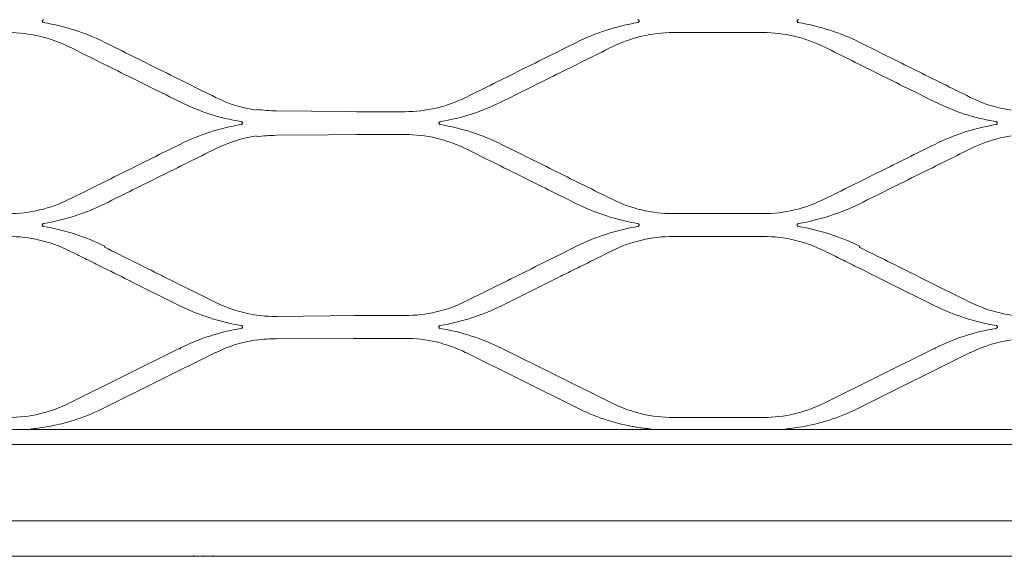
# Model space of a CAD drawing. Header units: millimetres. Extents: x -367720 to -162733, y 309172 to 337444.
# Tile 115 of 256: x -363309 to -363112, y 327020 to 327127. Entities that reach past the tile are written whole.
import ezdxf

# ---------------------------------------------------------------- set-up
doc = ezdxf.new("R2010")
doc.units = ezdxf.units.MM
doc.header["$LTSCALE"] = 10
doc.header["$MEASUREMENT"] = 0
doc.layers.get('0').update_dxf_attribs({"color": 255, "lineweight": 13})
doc.layers.add('LATS_EQ_IDU', color=7, linetype='Continuous', lineweight=0)
doc.layers.add('VZ1', color=6, linetype='Continuous', lineweight=18)
doc.styles.add('ROMANS', font='ROMANS.shx', dxfattribs={"height": 80})

# ---------------------------------------------------------------- blocks, each defined once
blk = doc.blocks.new('LATS_IDU_WALL_MOUNTED_SV')
at = {"color": 0}
for p, q in [((-159.11, 104.56), (-141.11, 104.56)), ((-238.28, 88.94), (-217.46, 88.77)), ((-212.61, 88.77), (-222.31, 88.77)), ((-238.28, 84.05), (-217.46, 84.21)), ((-222.31, 84.21), (-212.61, 84.21)), ((-141.11, 68.42), (-159.11, 68.42)), ((-159.11, 63.86), (-141.11, 63.86)), ((-272.6, 61.72), (-272.51, 61.9)), ((-121.94, 61.72), (-121.85, 61.9)), ((-259.51, 55.21), (-250.52, 50.75)), ((-191.97, 55.14), (-200.45, 50.93)), ((-193.35, 50.03), (-183.07, 55.14)), ((-108.84, 55.21), (-99.86, 50.75)), ((-267.31, 54.89), (-257.54, 50.03)), ((-116.64, 54.89), (-106.87, 50.03)), ((-238.28, 47.87), (-222.31, 48.07)), ((-212.61, 48.07), (-222.31, 48.07)), ((-238.28, 43.45), (-222.31, 43.51)), ((-222.31, 43.51), (-212.61, 43.51)), ((-257.54, 41.55), (-279.62, 30.58)), ((-257.45, 41.37), (-257.54, 41.55)), ((-171.27, 30.58), (-193.35, 41.55)), ((-106.87, 41.55), (-128.95, 30.58)), ((-106.78, 41.37), (-106.87, 41.55)), ((-272.51, 29.68), (-250.44, 40.66)), ((-200.45, 40.66), (-178.37, 29.68)), ((-121.85, 29.68), (-99.77, 40.66)), ((-141.11, 27.72), (-159.11, 27.72)), ((-522.6, 25.3), (522.6, 25.3)), ((565.96, 7.1), (-565.96, 7.1)), ((-254.8, 0), (-306.8, 0)), ((-254.68, 0.18), (-254.8, 0)), ((-254.8, 0), (-252.8, 0)), ((-252.8, 0.18), (-252.8, 0)), ((-250.8, 0), (-252.8, 0)), ((-250.92, 0.18), (-250.8, 0)), ((-194.2, 0), (-250.8, 0)), ((-194.2, 0), (-192.2, 0)), ((-190.2, 0), (-192.2, 0)), ((-137.6, 0), (-190.2, 0)), ((-137.6, 0), (-135.6, 0)), ((-133.6, 0), (-135.6, 0)), ((-81, 0), (-133.6, 0))]:
    blk.add_line(p, q, dxfattribs=at)
for centre, radius, start, end in [((-238.28, 88.79), 43.28, 243.5738, 260.6512), ((-238.28, 75.39), 27.52, 243.5738, 270), ((-212.61, 88.79), 43.28, 279.3488, 296.4262), ((-87.61, 88.79), 43.28, 243.5738, 260.6512), ((-87.61, 75.39), 27.52, 243.5738, 270), ((-238.28, 2.79), 43.28, 99.3488, 116.4262), ((-212.61, 2.79), 43.28, 63.5738, 80.6512), ((-87.61, 2.79), 43.28, 99.3488, 116.4262), ((-291.78, 68.44), 43.28, 280.894, 296.4262), ((-159.11, 68.44), 43.28, 243.5738, 259.106), ((-141.11, 68.44), 43.28, 280.894, 296.4262)]:
    blk.add_arc(centre, radius, start, end, dxfattribs=at)
at = {"color": 0, "extrusion": (0, 0, -1)}
for centre, start, end in [((212.61, 75.39), 243.5738, 270), ((212.61, 16.19), 90, 116.4262), ((238.28, 16.19), 63.5738, 81.5815), ((87.61, 16.19), 63.5738, 81.5815), ((291.78, 55.04), 243.5738, 270), ((159.11, 55.04), 270, 296.4262), ((141.11, 55.04), 243.5738, 270)]:
    blk.add_arc(centre, 27.32, start, end, dxfattribs=at)
at = {"color": 0}
for centre, start_param, end_param in [((-222.31, 48.03), 4.712389, 6.283185), ((-222.31, 43.56), 0, 1.570796)]:
    blk.add_ellipse(centre, major_axis=(-0.5, 0), ratio=0.087489, start_param=start_param, end_param=end_param, dxfattribs=at)
for points, knots in [([(-284.74, 106.55), (-284.77, 106.56), (-284.81, 106.57), (-284.88, 106.61), (-284.91, 106.63), (-284.96, 106.69), (-284.97, 106.72), (-284.99, 106.78), (-285, 106.81), (-285, 106.87), (-284.99, 106.9), (-284.97, 106.95), (-284.95, 106.98), (-284.91, 107.03), (-284.89, 107.06), (-284.83, 107.1), (-284.79, 107.12), (-284.74, 107.14), (-284.72, 107.14), (-284.7, 107.14)], [0, 0, 0, 0, 0.129801, 0.129801, 0.26056, 0.26056, 0.377087, 0.377087, 0.48039, 0.48039, 0.580312, 0.580312, 0.685639, 0.685639, 0.802697, 0.802697, 0.934791, 0.934791, 1, 1, 1, 1]), ([(-166.18, 107.14), (-166.13, 107.13), (-166.08, 107.12), (-166, 107.07), (-165.97, 107.04), (-165.92, 106.97), (-165.9, 106.93), (-165.89, 106.86), (-165.89, 106.83), (-165.89, 106.76), (-165.9, 106.74), (-165.93, 106.68), (-165.95, 106.66), (-165.99, 106.62), (-166.02, 106.6), (-166.08, 106.57), (-166.11, 106.56), (-166.15, 106.55)], [0, 0, 0, 0, 0.174766, 0.174766, 0.323012, 0.323012, 0.457614, 0.457614, 0.573123, 0.573123, 0.675633, 0.675633, 0.775455, 0.775455, 0.88119, 0.88119, 1, 1, 1, 1]), ([(-134.07, 106.55), (-134.11, 106.56), (-134.14, 106.57), (-134.21, 106.61), (-134.24, 106.63), (-134.29, 106.69), (-134.31, 106.72), (-134.33, 106.78), (-134.33, 106.81), (-134.33, 106.87), (-134.32, 106.9), (-134.3, 106.95), (-134.29, 106.98), (-134.25, 107.03), (-134.22, 107.06), (-134.16, 107.1), (-134.13, 107.12), (-134.07, 107.14), (-134.05, 107.14), (-134.03, 107.14)], [0, 0, 0, 0, 0.129801, 0.129801, 0.26056, 0.26056, 0.377087, 0.377087, 0.48039, 0.48039, 0.580312, 0.580312, 0.685639, 0.685639, 0.802697, 0.802697, 0.934791, 0.934791, 1, 1, 1, 1]), ([(-250.43, 91.63), (-252.28, 92.55), (-254.12, 93.46), (-257.8, 95.29), (-259.65, 96.21), (-265.16, 98.95), (-268.84, 100.78), (-272.51, 102.6)], [0, 0, 0, 0, 0.2503, 0.2503, 0.500599, 0.500599, 1, 1, 1, 1]), ([(-178.37, 102.6), (-180.21, 101.69), (-182.05, 100.77), (-185.74, 98.94), (-187.58, 98.03), (-193.1, 95.28), (-196.77, 93.46), (-200.45, 91.63)], [0, 0, 0, 0, 0.2503, 0.2503, 0.500599, 0.500599, 1, 1, 1, 1]), ([(-99.77, 91.63), (-101.61, 92.55), (-103.45, 93.46), (-107.14, 95.29), (-108.98, 96.21), (-114.5, 98.95), (-118.17, 100.78), (-121.85, 102.6)], [0, 0, 0, 0, 0.2503, 0.2503, 0.500599, 0.500599, 1, 1, 1, 1]), ([(-279.62, 101.71), (-277.78, 100.79), (-275.93, 99.88), (-272.25, 98.05), (-270.41, 97.13), (-264.89, 94.39), (-261.21, 92.56), (-257.54, 90.74)], [0, 0, 0, 0, 0.250303, 0.250303, 0.500606, 0.500606, 1, 1, 1, 1]), ([(-193.35, 90.74), (-191.5, 91.65), (-189.66, 92.57), (-185.98, 94.4), (-184.13, 95.31), (-178.62, 98.06), (-174.94, 99.88), (-171.27, 101.71)], [0, 0, 0, 0, 0.250303, 0.250303, 0.500606, 0.500606, 1, 1, 1, 1]), ([(-128.95, 101.71), (-127.11, 100.79), (-125.27, 99.88), (-121.58, 98.05), (-119.74, 97.13), (-114.22, 94.39), (-110.55, 92.56), (-106.87, 90.74)], [0, 0, 0, 0, 0.250303, 0.250303, 0.500606, 0.500606, 1, 1, 1, 1]), ([(-245.34, 86.79), (-245.3, 86.78), (-245.25, 86.77), (-245.18, 86.73), (-245.15, 86.7), (-245.09, 86.64), (-245.07, 86.6), (-245.05, 86.54), (-245.05, 86.5), (-245.05, 86.44), (-245.06, 86.41), (-245.08, 86.35), (-245.1, 86.33), (-245.14, 86.28), (-245.16, 86.26), (-245.22, 86.23), (-245.25, 86.21), (-245.3, 86.2), (-245.31, 86.2), (-245.31, 86.2)], [0, 0, 0, 0, 0.144831, 0.144831, 0.290349, 0.290349, 0.423908, 0.423908, 0.539222, 0.539222, 0.642249, 0.642249, 0.742929, 0.742929, 0.8496, 0.8496, 0.968128, 0.968128, 1, 1, 1, 1]), ([(-205.57, 86.2), (-205.61, 86.21), (-205.65, 86.22), (-205.72, 86.26), (-205.75, 86.28), (-205.8, 86.34), (-205.81, 86.37), (-205.83, 86.43), (-205.84, 86.47), (-205.84, 86.53), (-205.83, 86.56), (-205.81, 86.61), (-205.79, 86.64), (-205.75, 86.69), (-205.73, 86.71), (-205.67, 86.75), (-205.63, 86.77), (-205.58, 86.78), (-205.56, 86.79), (-205.55, 86.79)], [0, 0, 0, 0, 0.133982, 0.133982, 0.268894, 0.268894, 0.389508, 0.389508, 0.495428, 0.495428, 0.595914, 0.595914, 0.700021, 0.700021, 0.814444, 0.814444, 0.943108, 0.943108, 1, 1, 1, 1]), ([(-94.67, 86.79), (-94.63, 86.78), (-94.59, 86.77), (-94.51, 86.73), (-94.48, 86.7), (-94.43, 86.64), (-94.41, 86.6), (-94.38, 86.54), (-94.38, 86.5), (-94.38, 86.44), (-94.39, 86.41), (-94.41, 86.35), (-94.43, 86.33), (-94.47, 86.28), (-94.5, 86.26), (-94.55, 86.23), (-94.59, 86.21), (-94.63, 86.2), (-94.64, 86.2), (-94.65, 86.2)], [0, 0, 0, 0, 0.144831, 0.144831, 0.290349, 0.290349, 0.423908, 0.423908, 0.539222, 0.539222, 0.642249, 0.642249, 0.742929, 0.742929, 0.8496, 0.8496, 0.968128, 0.968128, 1, 1, 1, 1]), ([(-257.54, 82.25), (-259.38, 81.34), (-261.22, 80.42), (-264.9, 78.59), (-266.74, 77.68), (-272.26, 74.93), (-275.94, 73.11), (-279.62, 71.28)], [0, 0, 0, 0, 0.250188, 0.250188, 0.500375, 0.500375, 1, 1, 1, 1]), ([(-272.51, 70.39), (-270.67, 71.3), (-268.83, 72.22), (-265.15, 74.05), (-263.31, 74.96), (-257.79, 77.7), (-254.11, 79.53), (-250.43, 81.36)], [0, 0, 0, 0, 0.250188, 0.250188, 0.500376, 0.500376, 1, 1, 1, 1]), ([(-200.45, 81.36), (-198.61, 80.44), (-196.77, 79.53), (-193.09, 77.7), (-191.24, 76.78), (-185.73, 74.04), (-182.05, 72.21), (-178.37, 70.39)], [0, 0, 0, 0, 0.250188, 0.250188, 0.500376, 0.500376, 1, 1, 1, 1]), ([(-171.27, 71.28), (-173.11, 72.19), (-174.95, 73.11), (-178.63, 74.94), (-180.48, 75.85), (-185.99, 78.6), (-189.67, 80.42), (-193.35, 82.25)], [0, 0, 0, 0, 0.250188, 0.250188, 0.500375, 0.500375, 1, 1, 1, 1]), ([(-106.87, 82.25), (-108.71, 81.34), (-110.55, 80.42), (-114.24, 78.59), (-116.08, 77.68), (-121.59, 74.93), (-125.27, 73.11), (-128.95, 71.28)], [0, 0, 0, 0, 0.250188, 0.250188, 0.500375, 0.500375, 1, 1, 1, 1]), ([(-121.85, 70.39), (-120.01, 71.3), (-118.16, 72.22), (-114.48, 74.05), (-112.64, 74.96), (-107.12, 77.7), (-103.44, 79.53), (-99.77, 81.36)], [0, 0, 0, 0, 0.250188, 0.250188, 0.500376, 0.500376, 1, 1, 1, 1]), ([(-284.73, 65.85), (-284.77, 65.85), (-284.81, 65.87), (-284.88, 65.91), (-284.92, 65.93), (-284.96, 65.99), (-284.98, 66.02), (-285, 66.09), (-285.01, 66.12), (-285.01, 66.18), (-285, 66.21), (-284.98, 66.27), (-284.96, 66.29), (-284.92, 66.34), (-284.9, 66.37), (-284.84, 66.4), (-284.8, 66.42), (-284.75, 66.43), (-284.74, 66.44), (-284.72, 66.44)], [0, 0, 0, 0, 0.137854, 0.137854, 0.276584, 0.276584, 0.401329, 0.401329, 0.510042, 0.510042, 0.611196, 0.611196, 0.714135, 0.714135, 0.825997, 0.825997, 0.951326, 0.951326, 1, 1, 1, 1]), ([(-166.16, 66.44), (-166.12, 66.43), (-166.08, 66.42), (-166.01, 66.38), (-165.97, 66.35), (-165.92, 66.29), (-165.9, 66.26), (-165.88, 66.19), (-165.88, 66.16), (-165.88, 66.09), (-165.89, 66.06), (-165.91, 66.01), (-165.93, 65.98), (-165.97, 65.94), (-165.99, 65.91), (-166.05, 65.88), (-166.08, 65.86), (-166.13, 65.85), (-166.14, 65.85), (-166.15, 65.85)], [0, 0, 0, 0, 0.141668, 0.141668, 0.284127, 0.284127, 0.413408, 0.413408, 0.525397, 0.525397, 0.627428, 0.627428, 0.729164, 0.729164, 0.838315, 0.838315, 0.960101, 0.960101, 1, 1, 1, 1]), ([(-134.07, 65.85), (-134.11, 65.85), (-134.15, 65.87), (-134.22, 65.91), (-134.25, 65.93), (-134.3, 65.99), (-134.32, 66.02), (-134.34, 66.09), (-134.34, 66.12), (-134.34, 66.18), (-134.33, 66.21), (-134.31, 66.27), (-134.29, 66.29), (-134.25, 66.34), (-134.23, 66.37), (-134.17, 66.4), (-134.14, 66.42), (-134.09, 66.43), (-134.07, 66.44), (-134.06, 66.44)], [0, 0, 0, 0, 0.137854, 0.137854, 0.276584, 0.276584, 0.401329, 0.401329, 0.510042, 0.510042, 0.611196, 0.611196, 0.714135, 0.714135, 0.825997, 0.825997, 0.951326, 0.951326, 1, 1, 1, 1]), ([(-279.62, 61.01), (-278.59, 60.5), (-277.56, 59.99), (-275.51, 58.97), (-274.49, 58.46), (-271.58, 57.01), (-269.7, 56.08), (-267.81, 55.14)], [0, 0, 0, 0, 0.260777, 0.260777, 0.521553, 0.521553, 1, 1, 1, 1]), ([(-178.37, 61.9), (-179.46, 61.36), (-180.55, 60.82), (-182.74, 59.73), (-183.83, 59.19), (-187.1, 57.56), (-189.28, 56.48), (-191.46, 55.39)], [0, 0, 0, 0, 0.250087, 0.250087, 0.500175, 0.500175, 1, 1, 1, 1]), ([(-183.07, 55.14), (-182.04, 55.65), (-181.02, 56.16), (-178.97, 57.18), (-177.94, 57.69), (-175.03, 59.14), (-173.15, 60.07), (-171.27, 61.01)], [0, 0, 0, 0, 0.260777, 0.260777, 0.521553, 0.521553, 1, 1, 1, 1]), ([(-128.95, 61.01), (-127.92, 60.5), (-126.9, 59.99), (-124.85, 58.97), (-123.82, 58.46), (-120.91, 57.01), (-119.03, 56.08), (-117.15, 55.14)], [0, 0, 0, 0, 0.260777, 0.260777, 0.521553, 0.521553, 1, 1, 1, 1]), ([(-245.31, 46.09), (-245.27, 46.08), (-245.23, 46.07), (-245.15, 46.03), (-245.12, 46), (-245.07, 45.94), (-245.05, 45.91), (-245.03, 45.84), (-245.03, 45.81), (-245.03, 45.75), (-245.04, 45.72), (-245.06, 45.66), (-245.08, 45.64), (-245.12, 45.59), (-245.14, 45.57), (-245.2, 45.53), (-245.23, 45.52), (-245.28, 45.5), (-245.29, 45.5), (-245.31, 45.5)], [0, 0, 0, 0, 0.139783, 0.139783, 0.280404, 0.280404, 0.407382, 0.407382, 0.517705, 0.517705, 0.619307, 0.619307, 0.72166, 0.72166, 0.83216, 0.83216, 0.955685, 0.955685, 1, 1, 1, 1]), ([(-205.58, 45.5), (-205.62, 45.5), (-205.66, 45.52), (-205.73, 45.56), (-205.76, 45.58), (-205.81, 45.64), (-205.83, 45.68), (-205.85, 45.74), (-205.86, 45.77), (-205.85, 45.84), (-205.85, 45.87), (-205.83, 45.92), (-205.81, 45.95), (-205.77, 46), (-205.74, 46.02), (-205.69, 46.05), (-205.65, 46.07), (-205.6, 46.08), (-205.59, 46.08), (-205.58, 46.09)], [0, 0, 0, 0, 0.139783, 0.139783, 0.280404, 0.280404, 0.407382, 0.407382, 0.517705, 0.517705, 0.619307, 0.619307, 0.72166, 0.72166, 0.83216, 0.83216, 0.955685, 0.955685, 1, 1, 1, 1]), ([(-94.64, 46.09), (-94.6, 46.08), (-94.56, 46.07), (-94.49, 46.03), (-94.45, 46), (-94.4, 45.94), (-94.39, 45.91), (-94.36, 45.84), (-94.36, 45.81), (-94.36, 45.75), (-94.37, 45.72), (-94.39, 45.66), (-94.41, 45.64), (-94.45, 45.59), (-94.47, 45.57), (-94.53, 45.53), (-94.57, 45.52), (-94.61, 45.5), (-94.63, 45.5), (-94.64, 45.5)], [0, 0, 0, 0, 0.139783, 0.139783, 0.280404, 0.280404, 0.407382, 0.407382, 0.517705, 0.517705, 0.619307, 0.619307, 0.72166, 0.72166, 0.83216, 0.83216, 0.955685, 0.955685, 1, 1, 1, 1]), ([(-287.26, 25.44), (-287.24, 25.44), (-287.22, 25.44), (-287.09, 25.45), (-286.98, 25.46), (-286.46, 25.51), (-286.02, 25.56), (-284.93, 25.71), (-284.26, 25.81), (-283.6, 25.94)], [0, 0, 0, 0, 0.024247, 0.024247, 0.112121, 0.112121, 0.46104, 0.46104, 1, 1, 1, 1]), ([(-167.29, 25.94), (-166.96, 25.88), (-166.63, 25.82), (-165.9, 25.7), (-165.5, 25.64), (-164.86, 25.56), (-164.62, 25.53), (-164.25, 25.49), (-164.11, 25.48), (-163.91, 25.46), (-163.84, 25.45), (-163.73, 25.45), (-163.7, 25.44), (-163.65, 25.44), (-163.63, 25.44), (-163.62, 25.44)], [0, 0, 0, 0, 0.265943, 0.265943, 0.591469, 0.591469, 0.785612, 0.785612, 0.894633, 0.894633, 0.953953, 0.953953, 0.985654, 0.985654, 1, 1, 1, 1]), ([(-136.6, 25.44), (-136.58, 25.44), (-136.55, 25.44), (-136.43, 25.45), (-136.32, 25.46), (-135.79, 25.51), (-135.36, 25.56), (-134.26, 25.71), (-133.59, 25.81), (-132.93, 25.94)], [0, 0, 0, 0, 0.024247, 0.024247, 0.112121, 0.112121, 0.46104, 0.46104, 1, 1, 1, 1]), ([(-516.63, 22.3), (-445.11, 22.31), (-323.27, 22.33), (-140.51, 22.29), (31.65, 22.3), (153.49, 22.3), (214.41, 22.3)], [0, 0, 0, 0, 0.293475, 0.5, 0.75, 1, 1, 1, 1])]:
    blk.add_open_spline(points, degree=3, knots=knots, dxfattribs=at)
for points in [[(-272.51, 102.6), (-276.37, 104.52), (-280.49, 105.86), (-284.74, 106.55)], [(-166.15, 106.55), (-170.39, 105.85), (-174.52, 104.52), (-178.37, 102.6)], [(-121.85, 102.6), (-125.7, 104.52), (-129.83, 105.86), (-134.07, 106.55)], [(-291.78, 104.56), (-287.56, 104.56), (-283.39, 103.58), (-279.62, 101.71)], [(-171.27, 101.71), (-167.5, 103.58), (-163.32, 104.56), (-159.11, 104.56)], [(-141.11, 104.56), (-136.9, 104.56), (-132.72, 103.58), (-128.95, 101.71)], [(-257.54, 90.74), (-253.69, 88.82), (-249.57, 87.49), (-245.34, 86.79)], [(-242.28, 89.07), (-245.12, 89.49), (-247.87, 90.35), (-250.43, 91.63)], [(-200.45, 91.63), (-204.22, 89.76), (-208.4, 88.77), (-212.61, 88.77)], [(-205.55, 86.79), (-201.31, 87.49), (-197.2, 88.82), (-193.35, 90.74)], [(-106.87, 90.74), (-103.02, 88.82), (-98.9, 87.49), (-94.67, 86.79)], [(-91.61, 89.07), (-94.45, 89.49), (-97.2, 90.35), (-99.77, 91.63)], [(-238.28, 88.94), (-239.62, 88.94), (-240.95, 89.04), (-242.28, 89.24)], [(-245.31, 86.2), (-249.56, 85.5), (-253.68, 84.17), (-257.54, 82.25)], [(-193.35, 82.25), (-197.2, 84.17), (-201.33, 85.5), (-205.57, 86.2)], [(-94.65, 86.2), (-98.89, 85.5), (-103.01, 84.17), (-106.87, 82.25)], [(-250.43, 81.36), (-247.87, 82.63), (-245.11, 83.5), (-242.28, 83.92)], [(-242.28, 83.76), (-240.95, 83.95), (-239.62, 84.05), (-238.28, 84.05)], [(-212.61, 84.21), (-208.4, 84.21), (-204.22, 83.23), (-200.45, 81.36)], [(-99.77, 81.36), (-97.2, 82.63), (-94.45, 83.5), (-91.61, 83.92)], [(-279.62, 71.28), (-283.39, 69.4), (-287.56, 68.42), (-291.78, 68.42)], [(-159.11, 68.42), (-163.32, 68.42), (-167.5, 69.4), (-171.27, 71.28)], [(-128.95, 71.28), (-132.72, 69.4), (-136.9, 68.42), (-141.11, 68.42)], [(-284.72, 66.44), (-280.48, 67.14), (-276.37, 68.47), (-272.51, 70.39)], [(-178.37, 70.39), (-174.52, 68.47), (-170.4, 67.14), (-166.16, 66.44)], [(-134.06, 66.44), (-129.82, 67.14), (-125.7, 68.47), (-121.85, 70.39)], [(-272.51, 61.9), (-276.37, 63.81), (-280.49, 65.15), (-284.73, 65.85)], [(-166.15, 65.85), (-170.39, 65.15), (-174.52, 63.81), (-178.37, 61.9)], [(-121.85, 61.9), (-125.7, 63.81), (-129.83, 65.15), (-134.07, 65.85)], [(-291.78, 63.86), (-287.56, 63.86), (-283.39, 62.88), (-279.62, 61.01)], [(-171.27, 61.01), (-167.5, 62.88), (-163.32, 63.86), (-159.11, 63.86)], [(-141.11, 63.86), (-136.9, 63.86), (-132.72, 62.88), (-128.95, 61.01)], [(-272.6, 61.72), (-268.79, 59.82), (-264.98, 57.93), (-261.16, 56.03)], [(-121.94, 61.72), (-118.12, 59.82), (-114.31, 57.93), (-110.49, 56.03)], [(-267.81, 55.14), (-267.65, 55.06), (-267.48, 54.97), (-267.31, 54.89)], [(-261.16, 56.03), (-260.61, 55.76), (-260.06, 55.49), (-259.51, 55.21)], [(-117.15, 55.14), (-116.98, 55.06), (-116.81, 54.97), (-116.64, 54.89)], [(-110.49, 56.03), (-109.94, 55.76), (-109.39, 55.49), (-108.84, 55.21)], [(-242.28, 43.16), (-240.95, 43.35), (-239.62, 43.45), (-238.28, 43.45)]]:
    blk.add_open_spline(points, degree=3, dxfattribs=at)
blk.add_rational_spline([(-191.46, 55.39), (-191.72, 55.27), (-191.97, 55.14)], [0.500000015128, 0.499999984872, 0.500000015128], degree=2, dxfattribs=at)
blk = doc.blocks.new('A$C44164CF6')
at = {"layer": 'LATS_EQ_IDU', "color": 0, "ltscale": 5}
blk.add_blockref('LATS_IDU_WALL_MOUNTED_SV', (-8236.25, 8100), dxfattribs=at)
at = {"layer": 'VZ1', "extrusion": (0, -1, -1.22461e-16), "style": 'ROMANS', "width": 0.8, "flags": 1}
for tag, p in [('MATERIAL', (-2269.09, 3112.52, -14812.16)), ('PRIRUBA', (-2269.09, 3112.52, -14812.16)), ('PRUTOK', (-2269.09, 3112.52, -14812.16)), ('PLOCHA', (-2269.09, 3112.52, -14812.16)), ('OBVOD', (-2269.09, 3112.52, -14812.16)), ('NAZEV', (-2269.09, 3112.52, -14812.16)), ('KOTA', (-2269.09, 3112.52, -14812.16)), ('USEK', (-2269.09, 3112.52, -14812.16)), ('TVAR', (-2269.09, 3112.52, -14812.16)), ('POS', (-2269.09, 3112.52, -14812.16)), ('NB2', (-2269.09, 3112.52, -14812.16)), ('NB1', (-2269.09, 3112.52, -14812.16)), ('DB', (-2269.09, 3112.52, -14812.16)), ('DA', (-2269.09, 3112.52, -14812.16)), ('B2', (-2269.09, 3112.52, -14812.16)), ('B1', (-2269.09, 3112.52, -14812.16)), ('A2', (-2269.09, 3112.52, -14812.16)), ('A1', (-2269.09, 3112.52, -14812.16)), ('LT', (-2269.09, 3112.52, -14812.16)), ('MATERIAL', (99885.33, 3112.52, -14812.16)), ('PRIRUBA', (99885.33, 3112.52, -14812.16)), ('PRUTOK', (99885.33, 3112.52, -14812.16)), ('PLOCHA', (99885.33, 3112.52, -14812.16)), ('OBVOD', (99885.33, 3112.52, -14812.16)), ('NAZEV', (99885.33, 3112.52, -14812.16)), ('KOTA', (99885.33, 3112.52, -14812.16)), ('USEK', (99885.33, 3112.52, -14812.16)), ('TVAR', (99885.33, 3112.52, -14812.16)), ('POS', (99885.33, 3112.52, -14812.16)), ('NB2', (99885.33, 3112.52, -14812.16)), ('NB1', (99885.33, 3112.52, -14812.16)), ('DB', (99885.33, 3112.52, -14812.16)), ('DA', (99885.33, 3112.52, -14812.16)), ('B2', (99885.33, 3112.52, -14812.16)), ('B1', (99885.33, 3112.52, -14812.16)), ('A2', (99885.33, 3112.52, -14812.16)), ('A1', (99885.33, 3112.52, -14812.16)), ('LT', (99885.33, 3112.52, -14812.16))]:
    blk.add_attdef(tag, p, '', height=1, rotation=180, dxfattribs=at)
at = {"layer": 'VZ1', "extrusion": (1.22461e-16, 1, 4.44089e-16), "style": 'ROMANS', "width": 0.8, "flags": 1}
for tag, p in [('MATERIAL', (2269.09, 2852.52, 14812.16)), ('PRIRUBA', (2269.09, 2852.52, 14812.16)), ('IZOLACE', (2269.09, 2852.52, 14812.16)), ('PRUTOK', (2269.09, 2852.52, 14812.16)), ('PLOCHA', (2269.09, 2852.52, 14812.16)), ('NASTCE', (2269.09, 2852.52, 14812.16)), ('OBVOD', (2269.09, 2852.52, 14812.16)), ('NAZEV', (2269.09, 2852.52, 14812.16)), ('KOTA', (2269.09, 2852.52, 14812.16)), ('USEK', (2269.09, 2852.52, 14812.16)), ('TVAR', (2269.09, 2852.52, 14812.16)), ('POS', (2269.09, 2852.52, 14812.16)), ('NB2', (2269.09, 2852.52, 14812.16)), ('NB1', (2269.09, 2852.52, 14812.16)), ('B1', (2269.09, 2852.52, 14812.16)), ('VS', (2269.09, 2852.52, 14812.16)), ('A1', (2269.09, 2852.52, 14812.16)), ('LT', (2269.09, 2852.52, 14812.16)), ('MATERIAL', (-99885.33, 2852.52, 14812.16)), ('PRIRUBA', (-99885.33, 2852.52, 14812.16)), ('IZOLACE', (-99885.33, 2852.52, 14812.16)), ('PRUTOK', (-99885.33, 2852.52, 14812.16)), ('PLOCHA', (-99885.33, 2852.52, 14812.16)), ('NASTCE', (-99885.33, 2852.52, 14812.16)), ('OBVOD', (-99885.33, 2852.52, 14812.16)), ('NAZEV', (-99885.33, 2852.52, 14812.16)), ('KOTA', (-99885.33, 2852.52, 14812.16)), ('USEK', (-99885.33, 2852.52, 14812.16)), ('TVAR', (-99885.33, 2852.52, 14812.16)), ('POS', (-99885.33, 2852.52, 14812.16)), ('NB2', (-99885.33, 2852.52, 14812.16)), ('NB1', (-99885.33, 2852.52, 14812.16)), ('B1', (-99885.33, 2852.52, 14812.16)), ('VS', (-99885.33, 2852.52, 14812.16)), ('A1', (-99885.33, 2852.52, 14812.16)), ('LT', (-99885.33, 2852.52, 14812.16))]:
    blk.add_attdef(tag, p, '', height=1, dxfattribs=at)

msp = doc.modelspace()

# ---------------------------------------------------------------- block references
msp.add_blockref('A$C44164CF6', (-354782.86, 318920.06))

doc.saveas('drawing.dxf')
